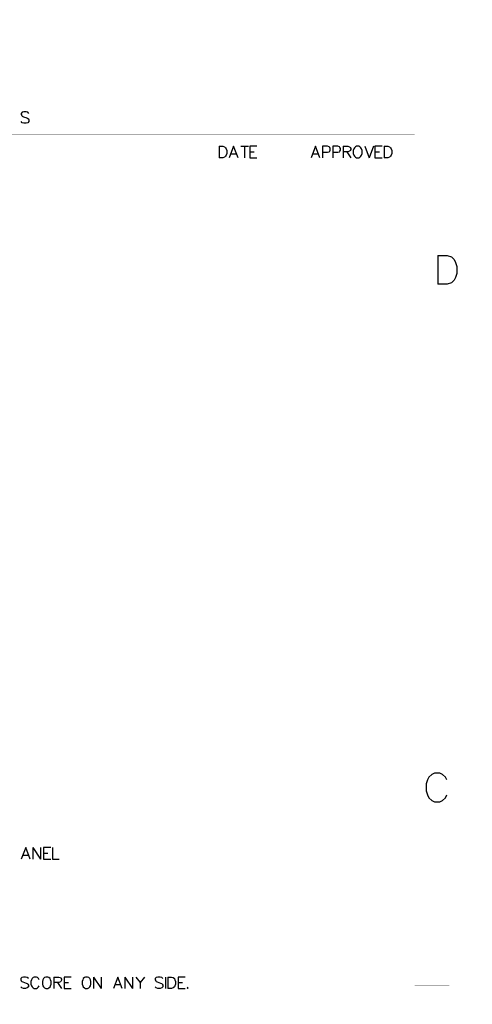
# Model space of a CAD drawing. Header units: millimetres. Extents: x 0 to 559, y 0 to 433.
# Tile 65 of 65: x 459 to 559, y 215 to 433. Entities that reach past the tile are written whole.
import ezdxf

# ---------------------------------------------------------------- set-up
doc = ezdxf.new("R2010")
doc.units = ezdxf.units.MM
doc.layers.add('KeepOutLayer', color=6, linetype='Continuous')
doc.layers.add('Mechanical7', color=56, linetype='Continuous')

msp = doc.modelspace()

# ---------------------------------------------------------------- linework, layer by layer
at = {"layer": 'KeepOutLayer'}
for p, q in [((459.99, 412.32), (459.75, 412.08)), ((459.99, 412.32), (459.75, 412.08)), ((459.75, 412.08), (459.75, 411.84)), ((459.75, 412.08), (459.75, 411.84)), ((459.75, 411.84), (459.87, 411.6)), ((459.75, 411.84), (459.87, 411.6)), ((459.87, 411.6), (459.99, 411.48)), ((459.87, 411.6), (459.99, 411.48)), ((460.35, 412.44), (459.99, 412.32)), ((460.35, 412.44), (459.99, 412.32)), ((459.99, 411.48), (460.23, 411.36)), ((459.99, 411.48), (460.23, 411.36)), ((460.23, 411.36), (460.96, 411.11)), ((460.23, 411.36), (460.96, 411.11)), ((460.84, 412.44), (460.35, 412.44)), ((460.84, 412.44), (460.35, 412.44)), ((461.2, 412.32), (460.84, 412.44)), ((461.2, 412.32), (460.84, 412.44)), ((460.96, 411.11), (461.2, 410.99)), ((460.96, 411.11), (461.2, 410.99)), ((461.44, 412.08), (461.2, 412.32)), ((461.44, 412.08), (461.2, 412.32)), ((461.2, 410.99), (461.32, 410.87)), ((461.2, 410.99), (461.32, 410.87)), ((459.99, 410.03), (459.75, 410.27)), ((459.99, 410.03), (459.75, 410.27)), ((460.35, 409.9), (459.99, 410.03)), ((460.35, 409.9), (459.99, 410.03)), ((460.84, 409.9), (460.35, 409.9)), ((460.84, 409.9), (460.35, 409.9)), ((461.2, 410.03), (460.84, 409.9)), ((461.2, 410.03), (460.84, 409.9)), ((461.44, 410.27), (461.2, 410.03)), ((461.44, 410.27), (461.2, 410.03)), ((461.32, 410.87), (461.44, 410.63)), ((461.32, 410.87), (461.44, 410.63)), ((461.44, 410.63), (461.44, 410.27)), ((461.44, 410.63), (461.44, 410.27)), ((503.4, 404.82), (503.4, 402.28)), ((503.4, 404.82), (504.25, 404.82)), ((503.4, 404.82), (503.4, 402.28)), ((503.4, 404.82), (504.25, 404.82)), ((504.25, 404.82), (504.61, 404.7)), ((504.25, 404.82), (504.61, 404.7)), ((504.61, 404.7), (504.85, 404.46)), ((504.61, 404.7), (504.85, 404.46)), ((506.63, 404.82), (505.66, 402.28)), ((506.63, 404.82), (505.66, 402.28)), ((507.6, 402.28), (506.63, 404.82)), ((507.6, 402.28), (506.63, 404.82)), ((508.19, 404.82), (509.88, 404.82)), ((508.19, 404.82), (509.88, 404.82)), ((509.04, 404.82), (509.04, 402.28)), ((509.04, 404.82), (509.04, 402.28)), ((511.76, 404.82), (510.19, 404.82)), ((510.19, 404.82), (510.19, 402.28)), ((511.76, 404.82), (510.19, 404.82)), ((510.19, 404.82), (510.19, 402.28)), ((524.69, 404.82), (523.72, 402.28)), ((524.69, 404.82), (523.72, 402.28)), ((525.66, 402.28), (524.69, 404.82)), ((525.66, 402.28), (524.69, 404.82)), ((527.34, 404.82), (526.25, 404.82)), ((526.25, 404.82), (526.25, 402.28)), ((527.34, 404.82), (526.25, 404.82)), ((526.25, 404.82), (526.25, 402.28)), ((527.7, 404.7), (527.34, 404.82)), ((527.7, 404.7), (527.34, 404.82)), ((527.82, 404.58), (527.7, 404.7)), ((527.82, 404.58), (527.7, 404.7)), ((527.94, 404.34), (527.82, 404.58)), ((527.94, 404.34), (527.82, 404.58)), ((529.6, 404.82), (528.51, 404.82)), ((528.51, 404.82), (528.51, 402.28)), ((529.6, 404.82), (528.51, 404.82)), ((528.51, 404.82), (528.51, 402.28)), ((529.96, 404.7), (529.6, 404.82)), ((529.96, 404.7), (529.6, 404.82)), ((530.08, 404.58), (529.96, 404.7)), ((530.08, 404.58), (529.96, 404.7)), ((530.2, 404.34), (530.08, 404.58)), ((530.2, 404.34), (530.08, 404.58)), ((530.77, 404.82), (530.77, 402.28)), ((530.77, 404.82), (531.86, 404.82)), ((530.77, 404.82), (530.77, 402.28)), ((530.77, 404.82), (531.86, 404.82)), ((531.86, 404.82), (532.22, 404.7)), ((531.86, 404.82), (532.22, 404.7)), ((532.22, 404.7), (532.34, 404.58)), ((532.22, 404.7), (532.34, 404.58)), ((532.34, 404.58), (532.47, 404.34)), ((532.34, 404.58), (532.47, 404.34)), ((533.52, 404.7), (533.28, 404.46)), ((533.52, 404.7), (533.28, 404.46)), ((533.76, 404.82), (533.52, 404.7)), ((533.76, 404.82), (533.52, 404.7)), ((534.24, 404.82), (533.76, 404.82)), ((534.24, 404.82), (533.76, 404.82)), ((534.48, 404.7), (534.24, 404.82)), ((534.48, 404.7), (534.24, 404.82)), ((534.73, 404.46), (534.48, 404.7)), ((534.73, 404.46), (534.48, 404.7)), ((535.56, 404.82), (536.53, 402.28)), ((535.56, 404.82), (536.53, 402.28)), ((537.5, 404.82), (536.53, 402.28)), ((537.5, 404.82), (536.53, 402.28)), ((539.39, 404.82), (537.82, 404.82)), ((537.82, 404.82), (537.82, 402.28)), ((539.39, 404.82), (537.82, 404.82)), ((537.82, 404.82), (537.82, 402.28)), ((539.82, 404.82), (539.82, 402.28)), ((539.82, 404.82), (540.66, 404.82)), ((539.82, 404.82), (539.82, 402.28)), ((539.82, 404.82), (540.66, 404.82)), ((540.66, 404.82), (541.03, 404.7)), ((540.66, 404.82), (541.03, 404.7)), ((541.03, 404.7), (541.27, 404.46)), ((541.03, 404.7), (541.27, 404.46)), ((504.61, 402.41), (504.25, 402.28)), ((504.61, 402.41), (504.25, 402.28)), ((504.85, 402.65), (504.61, 402.41)), ((504.85, 402.65), (504.61, 402.41)), ((504.85, 404.46), (504.97, 404.22)), ((504.85, 404.46), (504.97, 404.22)), ((504.97, 402.89), (504.85, 402.65)), ((504.97, 402.89), (504.85, 402.65)), ((504.97, 404.22), (505.1, 403.86)), ((504.97, 404.22), (505.1, 403.86)), ((505.1, 403.25), (504.97, 402.89)), ((505.1, 403.25), (504.97, 402.89)), ((505.1, 403.86), (505.1, 403.25)), ((505.1, 403.86), (505.1, 403.25)), ((506.03, 403.13), (507.24, 403.13)), ((506.03, 403.13), (507.24, 403.13)), ((510.19, 403.62), (511.15, 403.62)), ((510.19, 403.62), (511.15, 403.62)), ((524.09, 403.13), (525.29, 403.13)), ((524.09, 403.13), (525.29, 403.13)), ((526.25, 403.49), (527.34, 403.49)), ((526.25, 403.49), (527.34, 403.49)), ((527.34, 403.49), (527.7, 403.62)), ((527.34, 403.49), (527.7, 403.62)), ((527.7, 403.62), (527.82, 403.74)), ((527.7, 403.62), (527.82, 403.74)), ((527.82, 403.74), (527.94, 403.98)), ((527.82, 403.74), (527.94, 403.98)), ((527.94, 403.98), (527.94, 404.34)), ((527.94, 403.98), (527.94, 404.34)), ((528.51, 403.49), (529.6, 403.49)), ((528.51, 403.49), (529.6, 403.49)), ((529.6, 403.49), (529.96, 403.62)), ((529.6, 403.49), (529.96, 403.62)), ((529.96, 403.62), (530.08, 403.74)), ((529.96, 403.62), (530.08, 403.74)), ((530.08, 403.74), (530.2, 403.98)), ((530.08, 403.74), (530.2, 403.98)), ((530.2, 403.98), (530.2, 404.34)), ((530.2, 403.98), (530.2, 404.34)), ((531.86, 403.62), (530.77, 403.62)), ((531.86, 403.62), (530.77, 403.62)), ((531.62, 403.62), (532.47, 402.28)), ((531.62, 403.62), (532.47, 402.28)), ((532.22, 403.74), (531.86, 403.62)), ((532.22, 403.74), (531.86, 403.62)), ((532.34, 403.86), (532.22, 403.74)), ((532.34, 403.86), (532.22, 403.74)), ((532.47, 404.1), (532.34, 403.86)), ((532.47, 404.1), (532.34, 403.86)), ((532.47, 404.34), (532.47, 404.1)), ((532.47, 404.34), (532.47, 404.1)), ((533.15, 404.22), (533.03, 403.86)), ((533.15, 404.22), (533.03, 403.86)), ((533.03, 403.86), (533.03, 403.25)), ((533.03, 403.86), (533.03, 403.25)), ((533.03, 403.25), (533.15, 402.89)), ((533.03, 403.25), (533.15, 402.89)), ((533.28, 404.46), (533.15, 404.22)), ((533.28, 404.46), (533.15, 404.22)), ((533.15, 402.89), (533.28, 402.65)), ((533.15, 402.89), (533.28, 402.65)), ((533.28, 402.65), (533.52, 402.41)), ((533.28, 402.65), (533.52, 402.41)), ((533.52, 402.41), (533.76, 402.28)), ((533.52, 402.41), (533.76, 402.28)), ((534.24, 402.28), (534.48, 402.41)), ((534.24, 402.28), (534.48, 402.41)), ((534.48, 402.41), (534.73, 402.65)), ((534.48, 402.41), (534.73, 402.65)), ((534.85, 404.22), (534.73, 404.46)), ((534.85, 404.22), (534.73, 404.46)), ((534.73, 402.65), (534.85, 402.89)), ((534.73, 402.65), (534.85, 402.89)), ((534.97, 403.86), (534.85, 404.22)), ((534.97, 403.86), (534.85, 404.22)), ((534.85, 402.89), (534.97, 403.25)), ((534.85, 402.89), (534.97, 403.25)), ((534.97, 403.25), (534.97, 403.86)), ((534.97, 403.25), (534.97, 403.86)), ((537.82, 403.62), (538.79, 403.62)), ((537.82, 403.62), (538.79, 403.62)), ((541.03, 402.41), (540.66, 402.28)), ((541.03, 402.41), (540.66, 402.28)), ((541.27, 402.65), (541.03, 402.41)), ((541.27, 402.65), (541.03, 402.41)), ((541.27, 404.46), (541.39, 404.22)), ((541.27, 404.46), (541.39, 404.22)), ((541.39, 402.89), (541.27, 402.65)), ((541.39, 402.89), (541.27, 402.65)), ((541.39, 404.22), (541.51, 403.86)), ((541.39, 404.22), (541.51, 403.86)), ((541.51, 403.25), (541.39, 402.89)), ((541.51, 403.25), (541.39, 402.89)), ((541.51, 403.86), (541.51, 403.25)), ((541.51, 403.86), (541.51, 403.25)), ((504.25, 402.28), (503.4, 402.28)), ((504.25, 402.28), (503.4, 402.28)), ((510.19, 402.28), (511.76, 402.28)), ((510.19, 402.28), (511.76, 402.28)), ((533.76, 402.28), (534.24, 402.28)), ((533.76, 402.28), (534.24, 402.28)), ((537.82, 402.28), (539.39, 402.28)), ((537.82, 402.28), (539.39, 402.28)), ((540.66, 402.28), (539.82, 402.28)), ((540.66, 402.28), (539.82, 402.28)), ((551.66, 380.69), (551.66, 374.34)), ((551.66, 380.69), (553.78, 380.69)), ((551.66, 380.69), (551.66, 374.34)), ((551.66, 380.69), (553.78, 380.69)), ((553.78, 380.69), (554.69, 380.39)), ((553.78, 380.69), (554.69, 380.39)), ((554.69, 380.39), (555.29, 379.79)), ((554.69, 380.39), (555.29, 379.79)), ((555.29, 379.79), (555.59, 379.18)), ((555.29, 379.79), (555.59, 379.18)), ((555.59, 379.18), (555.89, 378.28)), ((555.59, 379.18), (555.89, 378.28)), ((555.89, 376.76), (555.59, 375.86)), ((555.89, 376.76), (555.59, 375.86)), ((555.89, 378.28), (555.89, 376.76)), ((555.89, 378.28), (555.89, 376.76)), ((553.78, 374.34), (551.66, 374.34)), ((553.78, 374.34), (551.66, 374.34)), ((554.69, 374.65), (553.78, 374.34)), ((554.69, 374.65), (553.78, 374.34)), ((555.29, 375.25), (554.69, 374.65)), ((555.29, 375.25), (554.69, 374.65)), ((555.59, 375.86), (555.29, 375.25)), ((555.59, 375.86), (555.29, 375.25)), ((549.73, 265.49), (549.42, 264.88)), ((549.73, 265.49), (549.42, 264.88)), ((550.33, 266.09), (549.73, 265.49)), ((550.33, 266.09), (549.73, 265.49)), ((550.94, 266.39), (550.33, 266.09)), ((550.94, 266.39), (550.33, 266.09)), ((552.15, 266.39), (550.94, 266.39)), ((552.15, 266.39), (550.94, 266.39)), ((552.75, 266.09), (552.15, 266.39)), ((552.75, 266.09), (552.15, 266.39)), ((553.35, 265.49), (552.75, 266.09)), ((553.35, 265.49), (552.75, 266.09)), ((553.66, 264.88), (553.35, 265.49)), ((553.66, 264.88), (553.35, 265.49)), ((549.42, 264.88), (549.12, 263.98)), ((549.42, 264.88), (549.12, 263.98)), ((549.12, 263.98), (549.12, 262.46)), ((549.12, 263.98), (549.12, 262.46)), ((549.12, 262.46), (549.42, 261.56)), ((549.12, 262.46), (549.42, 261.56)), ((549.42, 261.56), (549.73, 260.95)), ((549.42, 261.56), (549.73, 260.95)), ((549.73, 260.95), (550.33, 260.35)), ((549.73, 260.95), (550.33, 260.35)), ((552.75, 260.35), (553.35, 260.95)), ((552.75, 260.35), (553.35, 260.95)), ((553.35, 260.95), (553.66, 261.56)), ((553.35, 260.95), (553.66, 261.56)), ((550.33, 260.35), (550.94, 260.04)), ((550.33, 260.35), (550.94, 260.04)), ((550.94, 260.04), (552.15, 260.04)), ((550.94, 260.04), (552.15, 260.04)), ((552.15, 260.04), (552.75, 260.35)), ((552.15, 260.04), (552.75, 260.35))]:
    msp.add_line(p, q, dxfattribs=at)
at = {"layer": 'KeepOutLayer', "const_width": 0.0254}
for points in [[(0.48, 432.76), (559.28, 432.76)], [(0.48, 432.76), (559.28, 432.76)], [(559.28, 0.96), (559.28, 432.76)], [(559.28, 0.96), (559.28, 432.76)], [(493.24, 420.06), (493.24, 427.68)], [(493.24, 420.06), (493.24, 427.68)], [(69.06, 414.98), (544.04, 414.98)], [(69.06, 414.98), (544.04, 414.98)], [(544.04, 414.98), (546.58, 414.98)], [(544.04, 414.98), (546.58, 414.98)], [(546.58, 18.74), (546.58, 414.98)], [(546.58, 18.74), (546.58, 414.98)], [(381.48, 407.36), (546.58, 407.36)], [(381.48, 407.36), (546.58, 407.36)], [(498.32, 384.5), (498.32, 407.36)], [(498.32, 384.5), (498.32, 407.36)], [(521.18, 384.5), (521.18, 407.36)], [(521.18, 384.5), (521.18, 407.36)], [(381.48, 399.74), (546.58, 399.74)], [(381.48, 399.74), (546.58, 399.74)], [(546.58, 328.62), (554.2, 328.62)], [(546.58, 328.62), (554.2, 328.62)], [(546.58, 219.4), (554.2, 219.4)], [(546.58, 219.4), (554.2, 219.4)]]:
    msp.add_lwpolyline(points, dxfattribs=at)
at = {"layer": 'KeepOutLayer', "const_width": 0.0127}
for points in [[(559.28, 432.76, 1), (559.29, 432.76, 1)], [(559.28, 432.76, 1), (559.29, 432.76, 1)], [(559.28, 432.76, 1), (559.29, 432.76, 1)], [(559.28, 432.76, 1), (559.29, 432.76, 1)], [(493.24, 427.68, 1), (493.25, 427.68, 1)], [(493.24, 427.68, 1), (493.25, 427.68, 1)], [(493.24, 420.06, 1), (493.25, 420.06, 1)], [(493.24, 420.06, 1), (493.25, 420.06, 1)], [(544.04, 414.98, 1), (544.05, 414.98, 1)], [(544.04, 414.98, 1), (544.05, 414.98, 1)], [(544.04, 414.98, 1), (544.05, 414.98, 1)], [(544.04, 414.98, 1), (544.05, 414.98, 1)], [(546.58, 414.98, 1), (546.59, 414.98, 1)], [(546.58, 414.98, 1), (546.59, 414.98, 1)], [(546.58, 414.98, 1), (546.59, 414.98, 1)], [(546.58, 414.98, 1), (546.59, 414.98, 1)], [(498.32, 407.36, 1), (498.33, 407.36, 1)], [(498.32, 407.36, 1), (498.33, 407.36, 1)], [(521.18, 407.36, 1), (521.19, 407.36, 1)], [(521.18, 407.36, 1), (521.19, 407.36, 1)], [(546.58, 407.36, 1), (546.59, 407.36, 1)], [(546.58, 407.36, 1), (546.59, 407.36, 1)], [(546.58, 399.74, 1), (546.59, 399.74, 1)], [(546.58, 399.74, 1), (546.59, 399.74, 1)], [(498.32, 384.5, 1), (498.33, 384.5, 1)], [(498.32, 384.5, 1), (498.33, 384.5, 1)], [(521.18, 384.5, 1), (521.19, 384.5, 1)], [(521.18, 384.5, 1), (521.19, 384.5, 1)], [(546.58, 328.62, 1), (546.59, 328.62, 1)], [(546.58, 328.62, 1), (546.59, 328.62, 1)], [(554.2, 328.62, 1), (554.21, 328.62, 1)], [(554.2, 328.62, 1), (554.21, 328.62, 1)], [(546.58, 219.4, 1), (546.59, 219.4, 1)], [(546.58, 219.4, 1), (546.59, 219.4, 1)], [(554.2, 219.4, 1), (554.21, 219.4, 1)], [(554.2, 219.4, 1), (554.21, 219.4, 1)]]:
    msp.add_lwpolyline(points, format="xyb", close=True, dxfattribs=at)
at = {"layer": 'Mechanical7'}
for p, q in [((460.73, 249.93), (459.76, 247.39)), ((460.13, 248.24), (461.34, 248.24)), ((461.7, 247.39), (460.73, 249.93)), ((462.29, 249.93), (462.29, 247.39)), ((462.29, 249.93), (463.98, 247.39)), ((463.98, 249.93), (463.98, 247.39)), ((466.26, 249.93), (464.69, 249.93)), ((464.69, 249.93), (464.69, 247.39)), ((464.69, 248.72), (465.65, 248.72)), ((466.68, 249.93), (466.68, 247.39)), ((464.69, 247.39), (466.26, 247.39)), ((466.68, 247.39), (468.13, 247.39)), ((459.87, 221.23), (459.63, 220.99)), ((459.63, 220.99), (459.63, 220.75)), ((459.63, 220.75), (459.75, 220.51)), ((459.75, 220.51), (459.87, 220.39)), ((460.24, 221.35), (459.87, 221.23)), ((459.87, 220.39), (460.11, 220.27)), ((460.11, 220.27), (460.84, 220.02)), ((460.72, 221.35), (460.24, 221.35)), ((461.08, 221.23), (460.72, 221.35)), ((460.84, 220.02), (461.08, 219.9)), ((461.32, 220.99), (461.08, 221.23)), ((461.08, 219.9), (461.2, 219.78)), ((461.2, 219.78), (461.32, 219.54)), ((462.01, 220.75), (461.89, 220.39)), ((461.89, 220.39), (461.89, 219.78)), ((461.89, 219.78), (462.01, 219.42)), ((462.13, 220.99), (462.01, 220.75)), ((462.38, 221.23), (462.13, 220.99)), ((462.62, 221.35), (462.38, 221.23)), ((463.1, 221.35), (462.62, 221.35)), ((463.34, 221.23), (463.1, 221.35)), ((463.59, 220.99), (463.34, 221.23)), ((463.71, 220.75), (463.59, 220.99)), ((464.54, 220.75), (464.42, 220.39)), ((464.42, 220.39), (464.42, 219.78)), ((464.42, 219.78), (464.54, 219.42)), ((464.66, 220.99), (464.54, 220.75)), ((464.9, 221.23), (464.66, 220.99)), ((465.15, 221.35), (464.9, 221.23)), ((465.63, 221.35), (465.15, 221.35)), ((465.87, 221.23), (465.63, 221.35)), ((466.11, 220.99), (465.87, 221.23)), ((466.23, 220.75), (466.11, 220.99)), ((466.35, 220.39), (466.23, 220.75)), ((466.23, 219.42), (466.35, 219.78)), ((466.35, 219.78), (466.35, 220.39)), ((466.95, 221.35), (466.95, 218.81)), ((466.95, 221.35), (468.04, 221.35)), ((468.04, 220.15), (466.95, 220.15)), ((467.79, 220.15), (468.64, 218.81)), ((468.04, 221.35), (468.4, 221.23)), ((468.4, 220.27), (468.04, 220.15)), ((468.4, 221.23), (468.52, 221.11)), ((468.52, 220.39), (468.4, 220.27)), ((468.52, 221.11), (468.64, 220.87)), ((468.64, 220.63), (468.52, 220.39)), ((468.64, 220.87), (468.64, 220.63)), ((470.78, 221.35), (469.21, 221.35)), ((469.21, 221.35), (469.21, 218.81)), ((469.21, 220.15), (470.18, 220.15)), ((473.32, 220.75), (473.2, 220.39)), ((473.2, 220.39), (473.2, 219.78)), ((473.2, 219.78), (473.32, 219.42)), ((473.44, 220.99), (473.32, 220.75)), ((473.68, 221.23), (473.44, 220.99)), ((473.92, 221.35), (473.68, 221.23)), ((474.41, 221.35), (473.92, 221.35)), ((474.65, 221.23), (474.41, 221.35)), ((474.89, 220.99), (474.65, 221.23)), ((475.01, 220.75), (474.89, 220.99)), ((475.13, 220.39), (475.01, 220.75)), ((475.01, 219.42), (475.13, 219.78)), ((475.13, 219.78), (475.13, 220.39)), ((475.73, 221.35), (475.73, 218.81)), ((475.73, 221.35), (477.42, 218.81)), ((477.42, 221.35), (477.42, 218.81)), ((481.08, 221.35), (480.12, 218.81)), ((480.48, 219.66), (481.69, 219.66)), ((482.05, 218.81), (481.08, 221.35)), ((482.64, 221.35), (482.64, 218.81)), ((482.64, 221.35), (484.34, 218.81)), ((484.34, 221.35), (484.34, 218.81)), ((485.04, 221.35), (486, 220.15)), ((486.97, 221.35), (486, 220.15)), ((486, 220.15), (486, 218.81)), ((489.54, 221.23), (489.29, 220.99)), ((489.29, 220.99), (489.29, 220.75)), ((489.29, 220.75), (489.42, 220.51)), ((489.42, 220.51), (489.54, 220.39)), ((489.9, 221.35), (489.54, 221.23)), ((489.54, 220.39), (489.78, 220.27)), ((489.78, 220.27), (490.5, 220.02)), ((490.38, 221.35), (489.9, 221.35)), ((490.75, 221.23), (490.38, 221.35)), ((490.5, 220.02), (490.75, 219.9)), ((490.99, 220.99), (490.75, 221.23)), ((490.75, 219.9), (490.87, 219.78)), ((490.87, 219.78), (490.99, 219.54)), ((491.56, 221.35), (491.56, 218.81)), ((492.09, 221.35), (492.09, 218.81)), ((492.09, 221.35), (492.93, 221.35)), ((492.93, 221.35), (493.3, 221.23)), ((493.3, 221.23), (493.54, 220.99)), ((493.54, 220.99), (493.66, 220.75)), ((493.66, 220.75), (493.78, 220.39)), ((493.78, 219.78), (493.66, 219.42)), ((493.78, 220.39), (493.78, 219.78)), ((495.92, 221.35), (494.35, 221.35)), ((494.35, 221.35), (494.35, 218.81)), ((494.35, 220.15), (495.32, 220.15)), ((459.87, 218.94), (459.63, 219.18)), ((460.24, 218.81), (459.87, 218.94)), ((460.72, 218.81), (460.24, 218.81)), ((461.08, 218.94), (460.72, 218.81)), ((461.32, 219.18), (461.08, 218.94)), ((461.32, 219.54), (461.32, 219.18)), ((462.01, 219.42), (462.13, 219.18)), ((462.13, 219.18), (462.38, 218.94)), ((462.38, 218.94), (462.62, 218.81)), ((462.62, 218.81), (463.1, 218.81)), ((463.1, 218.81), (463.34, 218.94)), ((463.34, 218.94), (463.59, 219.18)), ((463.59, 219.18), (463.71, 219.42)), ((464.54, 219.42), (464.66, 219.18)), ((464.66, 219.18), (464.9, 218.94)), ((464.9, 218.94), (465.15, 218.81)), ((465.15, 218.81), (465.63, 218.81)), ((465.63, 218.81), (465.87, 218.94)), ((465.87, 218.94), (466.11, 219.18)), ((466.11, 219.18), (466.23, 219.42)), ((469.21, 218.81), (470.78, 218.81)), ((473.32, 219.42), (473.44, 219.18)), ((473.44, 219.18), (473.68, 218.94)), ((473.68, 218.94), (473.92, 218.81)), ((473.92, 218.81), (474.41, 218.81)), ((474.41, 218.81), (474.65, 218.94)), ((474.65, 218.94), (474.89, 219.18)), ((474.89, 219.18), (475.01, 219.42)), ((489.54, 218.94), (489.29, 219.18)), ((489.9, 218.81), (489.54, 218.94)), ((490.38, 218.81), (489.9, 218.81)), ((490.75, 218.94), (490.38, 218.81)), ((490.99, 219.18), (490.75, 218.94)), ((490.99, 219.54), (490.99, 219.18)), ((492.93, 218.81), (492.09, 218.81)), ((493.3, 218.94), (492.93, 218.81)), ((493.54, 219.18), (493.3, 218.94)), ((493.66, 219.42), (493.54, 219.18)), ((494.35, 218.81), (495.92, 218.81)), ((496.47, 219.06), (496.34, 218.94)), ((496.34, 218.94), (496.47, 218.81)), ((496.59, 218.94), (496.47, 219.06)), ((496.47, 218.81), (496.59, 218.94))]:
    msp.add_line(p, q, dxfattribs=at)

doc.saveas('drawing.dxf')
